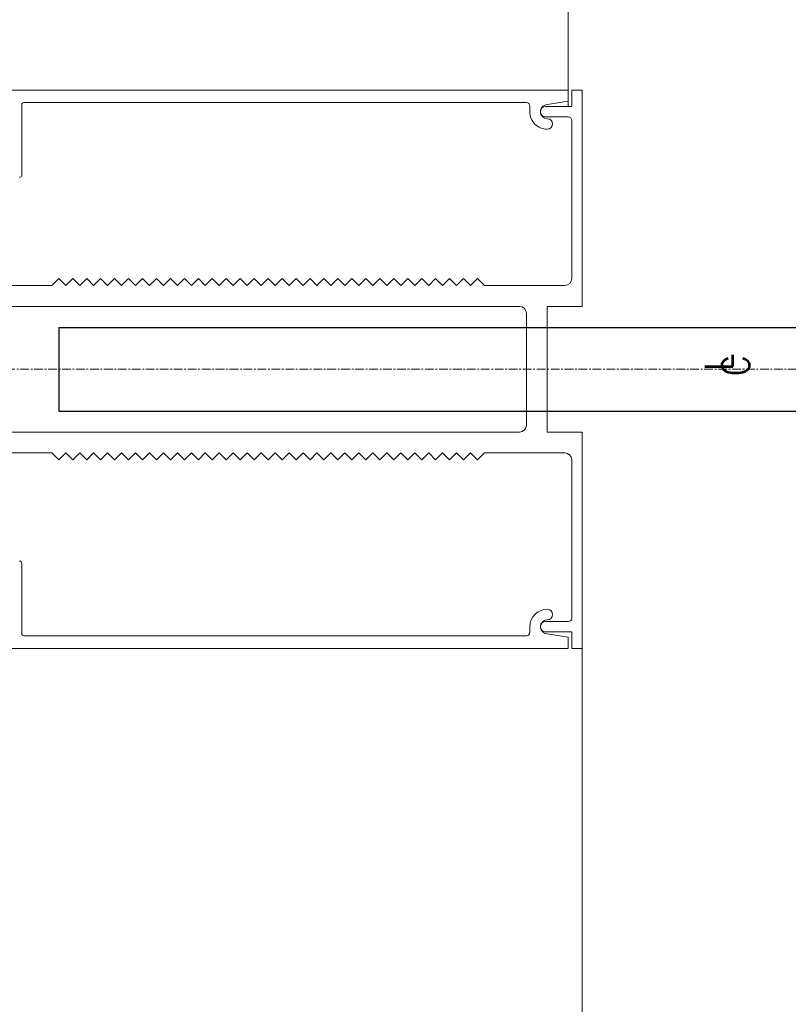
# Model space of a CAD drawing. Header units: inches. Extents: x -647532 to 3008597, y -136987 to 2557681.
# Tile 95 of 153: x 45390 to 45500, y 44471 to 44612. Entities that reach past the tile are written whole.
import ezdxf
from ezdxf import colors
from ezdxf.entities.mleader import LeaderData, LeaderLine
from ezdxf.enums import TextEntityAlignment as Align
from ezdxf.math import Vec2, Vec3

# ---------------------------------------------------------------- set-up
doc = ezdxf.new("R2010")
doc.units = ezdxf.units.IN
doc.header["$MEASUREMENT"] = 0
doc.linetypes.add('BIAL-IT1I-KGD-001-IN-DWG-141 LEVEL 2 - OVERALL FIRE EXIT PLAN$0$CENTER', pattern=[2, 1.25, -0.25, 0.25, -0.25])
doc.layers.add('ARCH', color=8, linetype='Continuous')
for name, color, linetype, lineweight in [('FURN', 8, 'Continuous', 5), ('FURN-HATCH', 8, 'Continuous', 5), ('YD-EXTERNAL 1', 8, 'Continuous', 5)]:
    doc.layers.add(name, color=color, linetype=linetype, lineweight=lineweight)
doc.styles.add('ARIAL', font='arial.ttf')
doc.styles.add('BIAL-IT1I-KGD-001-IN-DWG-141 LEVEL 2 - OVERALL FIRE EXIT PLAN$0$RomanS', font='Romans.shx', dxfattribs={"width": 0.8})
doc.styles.get("Standard").update_dxf_attribs({"font": 'arial.ttf'})

# ---------------------------------------------------------------- blocks, each defined once
blk = doc.blocks.new('BIAL-IT1I-KGD-001-IN-DWG-141 LEVEL 2 - OVERALL FIRE EXIT PLAN$0$A$C258E6B3D')
at = {"linetype": 'BIAL-IT1I-KGD-001-IN-DWG-141 LEVEL 2 - OVERALL FIRE EXIT PLAN$0$CENTER'}
blk.add_line((4455.52, 91.44), (4455.52, 776.35), dxfattribs=at)
at = {"lineweight": -3, "ltscale": 1000}
for p, q in [((4449.52, 234.96), (4449.52, 349.96)), ((4461.52, 234.96), (4461.52, 349.96)), ((4449.52, 234.96), (4461.52, 234.96))]:
    blk.add_line(p, q, dxfattribs=at)
for p, q in [((4446.52, 309.96), (4415.52, 309.96)), ((4415.52, 309.96), (4415.52, 308.46)), ((4446.52, 304.96), (4446.52, 309.96)), ((4495.52, 309.96), (4464.52, 309.96)), ((4464.52, 309.96), (4464.52, 304.96)), ((8415.52, 309.96), (4495.52, 309.96)), ((4495.52, 308.46), (4495.52, 309.96)), ((380.09, 307.96), (4417.87, 307.96)), ((4415.52, 308.46), (4417.87, 308.46)), ((4415.52, 207.96), (4415.52, 307.96)), ((4415.52, 307.96), (4417.12, 307.96)), ((4417.12, 307.96), (4417.66, 304.67)), ((4417.87, 308.46), (4417.87, 304.71)), ((4419.37, 304.71), (4419.37, 307.96)), ((4419.87, 308.46), (4442.52, 308.46)), ((4468.52, 308.46), (4491.17, 308.46)), ((4491.67, 307.96), (4491.67, 304.71)), ((4493.17, 304.71), (4493.17, 308.46)), ((4493.17, 308.46), (4495.52, 308.46)), ((4493.92, 307.96), (4493.38, 304.67)), ((4495.52, 307.96), (4493.92, 307.96)), ((4495.52, 207.96), (4495.52, 307.96)), ((4443.52, 307.46), (4443.52, 295.96)), ((4467.52, 295.96), (4467.52, 307.46)), ((4464.52, 304.96), (4446.52, 304.96)), ((4417.32, 301.96), (4417.32, 229.96)), ((4418.62, 302.46), (4417.82, 302.46)), ((4463.52, 301.96), (4447.52, 301.96)), ((4492.42, 302.46), (4493.22, 302.46)), ((4493.72, 301.96), (4493.72, 229.96)), ((4446.52, 300.96), (4446.52, 222.96)), ((4464.52, 222.96), (4464.52, 300.96)), ((4443.52, 295.96), (4442.52, 294.96)), ((4442.52, 294.96), (4443.52, 293.96)), ((4468.52, 294.96), (4467.52, 295.96)), ((4467.52, 293.96), (4468.52, 294.96)), ((4443.52, 293.96), (4442.52, 292.96)), ((4468.52, 292.96), (4467.52, 293.96)), ((4442.52, 292.96), (4443.52, 291.96)), ((4467.52, 291.96), (4468.52, 292.96)), ((4443.52, 291.96), (4442.52, 290.96)), ((4442.52, 290.96), (4443.52, 289.96)), ((4468.52, 290.96), (4467.52, 291.96)), ((4467.52, 289.96), (4468.52, 290.96)), ((4443.52, 289.96), (4442.52, 288.96)), ((4468.52, 288.96), (4467.52, 289.96)), ((4442.52, 288.96), (4443.52, 287.96)), ((4443.52, 287.96), (4442.52, 286.96)), ((4467.52, 287.96), (4468.52, 288.96)), ((4468.52, 286.96), (4467.52, 287.96)), ((4442.52, 286.96), (4443.52, 285.96)), ((4467.52, 285.96), (4468.52, 286.96)), ((4443.52, 285.96), (4442.52, 284.96)), ((4468.52, 284.96), (4467.52, 285.96)), ((4442.52, 284.96), (4443.52, 283.96)), ((4443.52, 283.96), (4442.52, 282.96)), ((4467.52, 283.96), (4468.52, 284.96)), ((4468.52, 282.96), (4467.52, 283.96)), ((4442.52, 282.96), (4443.52, 281.96)), ((4467.52, 281.96), (4468.52, 282.96)), ((4443.52, 281.96), (4442.52, 280.96)), ((4442.52, 280.96), (4443.52, 279.96)), ((4468.52, 280.96), (4467.52, 281.96)), ((4467.52, 279.96), (4468.52, 280.96)), ((4443.52, 279.96), (4442.52, 278.96)), ((4468.52, 278.96), (4467.52, 279.96)), ((4442.52, 278.96), (4443.52, 277.96)), ((4443.52, 277.96), (4442.52, 276.96)), ((4467.52, 277.96), (4468.52, 278.96)), ((4468.52, 276.96), (4467.52, 277.96)), ((4442.52, 276.96), (4443.52, 275.96)), ((4467.52, 275.96), (4468.52, 276.96)), ((4443.52, 275.96), (4442.52, 274.96)), ((4468.52, 274.96), (4467.52, 275.96)), ((4442.52, 274.96), (4443.52, 273.96)), ((4443.52, 273.96), (4442.52, 272.96)), ((4467.52, 273.96), (4468.52, 274.96)), ((4468.52, 272.96), (4467.52, 273.96)), ((4442.52, 272.96), (4443.52, 271.96)), ((4467.52, 271.96), (4468.52, 272.96)), ((4443.52, 271.96), (4442.52, 270.96)), ((4442.52, 270.96), (4443.52, 269.96)), ((4468.52, 270.96), (4467.52, 271.96)), ((4467.52, 269.96), (4468.52, 270.96)), ((4443.52, 269.96), (4442.52, 268.96)), ((4468.52, 268.96), (4467.52, 269.96)), ((4442.52, 268.96), (4443.52, 267.96)), ((4467.52, 267.96), (4468.52, 268.96)), ((4443.52, 267.96), (4442.52, 266.96)), ((4442.52, 266.96), (4443.52, 265.96)), ((4468.52, 266.96), (4467.52, 267.96)), ((4467.52, 265.96), (4468.52, 266.96)), ((4443.52, 265.96), (4442.52, 264.96)), ((4468.52, 264.96), (4467.52, 265.96)), ((4442.52, 264.96), (4443.52, 263.96)), ((4443.52, 263.96), (4442.52, 262.96)), ((4467.52, 263.96), (4468.52, 264.96)), ((4468.52, 262.96), (4467.52, 263.96)), ((4442.52, 262.96), (4443.52, 261.96)), ((4467.52, 261.96), (4468.52, 262.96)), ((4443.52, 261.96), (4442.52, 260.96)), ((4468.52, 260.96), (4467.52, 261.96)), ((4442.52, 260.96), (4443.52, 259.96)), ((4443.52, 259.96), (4442.52, 258.96)), ((4467.52, 259.96), (4468.52, 260.96)), ((4468.52, 258.96), (4467.52, 259.96)), ((4442.52, 258.96), (4443.52, 257.96)), ((4467.52, 257.96), (4468.52, 258.96)), ((4443.52, 257.96), (4442.52, 256.96)), ((4442.52, 256.96), (4443.52, 255.96)), ((4468.52, 256.96), (4467.52, 257.96)), ((4467.52, 255.96), (4468.52, 256.96)), ((4443.52, 255.96), (4442.52, 254.96)), ((4468.52, 254.96), (4467.52, 255.96)), ((4442.52, 254.96), (4443.52, 253.96)), ((4443.52, 253.96), (4442.52, 252.96)), ((4467.52, 253.96), (4468.52, 254.96)), ((4468.52, 252.96), (4467.52, 253.96)), ((4442.52, 252.96), (4443.52, 251.96)), ((4467.52, 251.96), (4468.52, 252.96)), ((4443.52, 251.96), (4442.52, 250.96)), ((4468.52, 250.96), (4467.52, 251.96)), ((4442.52, 250.96), (4443.52, 249.96)), ((4443.52, 249.96), (4442.52, 248.96)), ((4467.52, 249.96), (4468.52, 250.96)), ((4468.52, 248.96), (4467.52, 249.96)), ((4442.52, 248.96), (4443.52, 247.96)), ((4467.52, 247.96), (4468.52, 248.96)), ((4443.52, 247.96), (4442.52, 246.96)), ((4442.52, 246.96), (4443.52, 245.96)), ((4468.52, 246.96), (4467.52, 247.96)), ((4467.52, 245.96), (4468.52, 246.96)), ((4443.52, 245.96), (4442.52, 244.96)), ((4468.52, 244.96), (4467.52, 245.96)), ((4442.52, 244.96), (4443.52, 243.96)), ((4467.52, 243.96), (4468.52, 244.96)), ((4443.52, 243.96), (4442.52, 242.96)), ((4442.52, 242.96), (4443.52, 241.96)), ((4468.52, 242.96), (4467.52, 243.96)), ((4467.52, 241.96), (4468.52, 242.96)), ((4443.52, 241.96), (4442.52, 240.96)), ((4468.52, 240.96), (4467.52, 241.96)), ((4442.52, 240.96), (4443.52, 239.96)), ((4443.52, 239.96), (4442.52, 238.96)), ((4467.52, 239.96), (4468.52, 240.96)), ((4468.52, 238.96), (4467.52, 239.96)), ((4442.52, 238.96), (4443.52, 237.96)), ((4467.52, 237.96), (4468.52, 238.96)), ((4443.52, 237.96), (4442.52, 236.96)), ((4468.52, 236.96), (4467.52, 237.96)), ((4442.52, 236.96), (4443.52, 235.96)), ((4443.52, 235.96), (4442.52, 234.96)), ((4467.52, 235.96), (4468.52, 236.96)), ((4468.52, 234.96), (4467.52, 235.96)), ((4442.52, 234.96), (4443.52, 233.96)), ((4467.52, 233.96), (4468.52, 234.96)), ((4443.52, 233.96), (4443.52, 223.96)), ((4467.52, 223.96), (4467.52, 233.96)), ((4417.62, 229.66), (4427.72, 229.66)), ((4493.42, 229.66), (4483.32, 229.66))]:
    blk.add_line(p, q)
for centre, radius, start, end in [((4419.87, 307.96), 0.5, 90, 180), ((4442.52, 307.46), 1, 0, 90), ((4468.52, 307.46), 1, 90, 180), ((4491.17, 307.96), 0.5, 0, 90), ((4418.62, 304.96), 1, 196.8404, 0), ((4418.62, 304.96), 2.5, 270, 0), ((4420.37, 304.96), 0.75, 0, 180), ((4490.67, 304.96), 0.75, 0, 180), ((4492.42, 304.96), 2.5, 180, 270), ((4492.42, 304.96), 1, 180, 343.1596), ((4418.62, 304.71), 0.75, 180, 0), ((4492.42, 304.71), 0.75, 180, 0), ((4417.82, 301.96), 0.5, 90, 180), ((4447.52, 300.96), 1, 90, 180), ((4463.52, 300.96), 1, 0, 90), ((4493.22, 301.96), 0.5, 0, 90), ((4417.62, 229.96), 0.3, 180, 270), ((4427.72, 229.36), 0.3, 360, 90), ((4483.32, 229.36), 0.3, 90, 180), ((4493.42, 229.96), 0.3, 270, 0)]:
    blk.add_arc(centre, radius, start, end)
at = {"style": 'BIAL-IT1I-KGD-001-IN-DWG-141 LEVEL 2 - OVERALL FIRE EXIT PLAN$0$RomanS', "width": 0.8}
for s, p in [('C', (4456.47, 333.94)), ('L', (4455.66, 331.54))]:
    blk.add_text(s, height=4, rotation=180, dxfattribs=at).set_placement(p)
blk = doc.blocks.new('_TagSlot')
at = {"color": 0, "linetype": 'ByBlock', "lineweight": -2, "transparency": 16777216}
for p, q in [((-4, 4), (4, 4)), ((-4, -4), (4, -4))]:
    blk.add_line(p, q, dxfattribs=at)
for centre, start, end in [((-4, 0), 90, 270), ((4, 0), 270, 90)]:
    blk.add_arc(centre, 4, start, end, dxfattribs=at)
at = {"layer": 'FURN', "color": 0, "transparency": 16777216, "style": 'ARIAL'}
blk.add_attdef('M-01', text='', height=2.5, dxfattribs=at).set_placement((0, -1.5), align=Align.CENTER)
blk = doc.blocks.new('_DotSmall')
at = {"color": 0, "linetype": 'ByBlock', "const_width": 0.5}
blk.add_lwpolyline([(-0.0625, 0, 1), (0.0625, 0, 1)], format="xyb", close=True, dxfattribs=at)
blk = doc.blocks.new('ARCH')
at = {"layer": 'YD-EXTERNAL 1', "rotation": 269.9999999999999}
blk.add_blockref('BIAL-IT1I-KGD-001-IN-DWG-141 LEVEL 2 - OVERALL FIRE EXIT PLAN$0$A$C258E6B3D', (45160.642, 49017.883), dxfattribs=at)
at = {"layer": 'FURN-HATCH', "linetype": 'Continuous'}
ml = blk.add_multileader_block('Standard', dxfattribs=at)
ml.set_content('_TagSlot', color=256, scale=-11.71875)
ml.set_attribute('M-01', 'VNR1', width=0)
ml.set_leader_properties(color=256, linetype='ByLayer', lineweight=-1)
ml.set_arrow_properties(name='DOTSMALL')
ml.build(insert=Vec2(0, 0))
ml.multileader.update_dxf_attribs({"dogleg_length": 115.809, "arrow_head_size": 28.235})
ctx = ml.context
ctx.base_point, ctx.char_height, ctx.arrow_head_size, ctx.landing_gap_size, ctx.plane_origin = Vec3(101476.346, 52296.962), 200, 28.235, 4, Vec3(100757.024, 52076.672)
notes = []
notes.append((ctx, [(0, (0, 0, 0), (0, 0), (1, 0), 1, [])]))
ctx.block.insert, ctx.block.rotation, ctx.block.scale = Vec3(101570.096, 52296.962), 3.1415927, Vec3(-11.71875, 11.71875, 11.71875)
ml = blk.add_multileader_block('Standard', dxfattribs=at)
ml.set_content('_TagSlot', color=256, scale=-11.71875)
ml.set_attribute('M-01', 'VNR1', width=0)
ml.set_leader_properties(color=256, linetype='ByLayer', lineweight=-1)
ml.set_arrow_properties(name='DOTSMALL')
ml.build(insert=Vec2(0, 0))
ml.multileader.update_dxf_attribs({"dogleg_length": 115.809, "arrow_head_size": 28.235})
ctx = ml.context
ctx.base_point, ctx.char_height, ctx.arrow_head_size, ctx.landing_gap_size, ctx.plane_origin = Vec3(97954.669, 52254.917), 200, 28.235, 4, Vec3(97235.347, 52034.627)
notes.append((ctx, [(0, (0, 0, 0), (0, 0), (1, 0), 1, [])]))
ctx.block.insert, ctx.block.rotation, ctx.block.scale = Vec3(98048.419, 52254.917), 3.1415927, Vec3(-11.71875, 11.71875, 11.71875)
ml = blk.add_multileader_block('Standard', dxfattribs=at)
ml.set_content('_TagSlot', color=256, scale=-11.71875)
ml.set_attribute('M-01', 'VNR1', width=0)
ml.set_leader_properties(color=256, linetype='ByLayer', lineweight=-1)
ml.set_arrow_properties(name='DOTSMALL')
ml.build(insert=Vec2(0, 0))
ml.multileader.update_dxf_attribs({"dogleg_length": 115.809, "arrow_head_size": 28.235})
ctx = ml.context
ctx.base_point, ctx.char_height, ctx.arrow_head_size, ctx.landing_gap_size, ctx.plane_origin = Vec3(99751.234, 51693.272), 200, 28.235, 4, Vec3(99031.911, 51472.982)
notes.append((ctx, [(0, (0, 0, 0), (0, 0), (1, 0), 1, [])]))
ctx.block.insert, ctx.block.rotation, ctx.block.scale = Vec3(99844.984, 51693.272), 3.1415927, Vec3(-11.71875, 11.71875, 11.71875)
for ctx, leaders in notes:
    for number, flags, end, landing, length, lines in leaders:
        leader = LeaderData()
        leader.index, (leader.has_last_leader_line, leader.has_dogleg_vector, leader.attachment_direction) = number, flags
        leader.last_leader_point, leader.dogleg_vector, leader.dogleg_length = Vec3(end), Vec3(landing), length
        for number, points, colour, breaks in lines:
            line = LeaderLine()
            line.index, line.vertices, line.color, line.breaks = number, Vec3.list(points), colors.encode_raw_color(colour), breaks
            leader.lines.append(line)
        ctx.leaders.append(leader)

msp = doc.modelspace()

# ---------------------------------------------------------------- block references
at = {"layer": 'ARCH'}
msp.add_blockref('ARCH', (0, 0), dxfattribs=at)

doc.saveas('drawing.dxf')
